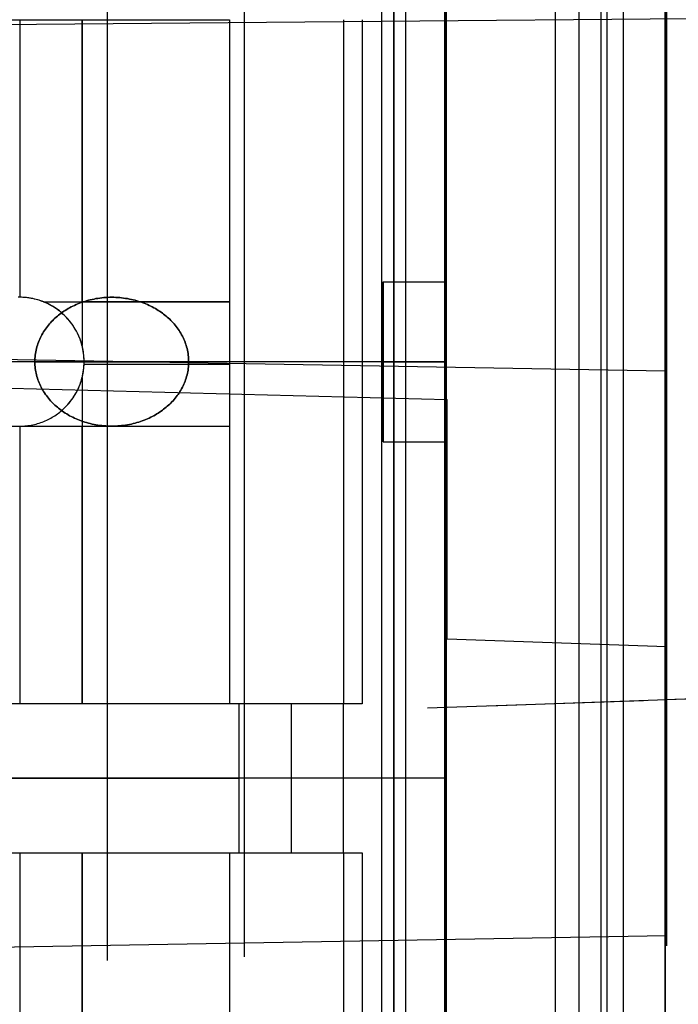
# Model space of a CAD drawing. Header units: millimetres. Extents: x -15 to 7, y 1 to 148.
# Tile 213 of 256: x 1.9 to 4.9, y 61.71 to 66.2. Entities that reach past the tile are written whole.
import ezdxf

# ---------------------------------------------------------------- set-up
doc = ezdxf.new("R2010")
doc.units = ezdxf.units.MM
doc.header["$MEASUREMENT"] = 0
doc.layers.add('Default', color=7, linetype='Continuous', true_color=0x000000)
doc.layers.add('Layer 01', color=7, linetype='Continuous', true_color=0x000000)

msp = doc.modelspace()

# ---------------------------------------------------------------- linework, layer by layer
at = {"layer": 'Default', "color": 254, "true_color": 0xcad1ee}
for points in [[(4.845, 135.6283), (4.845, 26.5854)], [(4.845, 63.0987), (4.845, 75.7149)], [(3.845, 69.7033), (3.845, 6.956)], [(4.345, 6.9691), (4.345, 69.6979)], [(4.845, 69.6925), (4.845, 6.9822)], [(4.845, 16.8362), (4.845, 69.6596)], [(4.845, 69.6596), (4.845, 16.8362)], [(3.845, 69.3906), (3.845, 7.2574)], [(3.845, 8.1702), (3.845, 69.0779)], [(6, 66.2138), (-1, 66.1528)], [(-1.5, 64.7091), (4.845, 64.5984)], [(4.845, 63.0987), (5.8296, 63.1331)], [(4.845, 58.2149), (4.845, 63.0987)]]:
    msp.add_lwpolyline(points, dxfattribs=at)
at = {"layer": 'Default', "color": 7, "true_color": 0xffffff}
for points in [[(2.9253, 61.9254), (2.9253, 108.7816)], [(4.8503, 61.9758), (4.8503, 108.7321)], [(2.3003, 61.9091), (2.3003, 97.6641)], [(4.8503, 97.6674), (4.8503, 61.9758)], [(-0.2497, 64.5746), (3.8503, 64.4672)], [(3.8503, 63.3768), (3.8503, 64.4672)], [(3.8503, 63.3768), (4.8503, 63.3419)], [(4.8503, 62.0219), (4.8503, 63.3419)], [(4.8503, 62.0219), (1.0003, 61.9547)]]:
    msp.add_lwpolyline(points, dxfattribs=at)
at = {"layer": 'Default', "color": 171, "true_color": 0x8080ff}
for points in [[(4.5517, 75.396), (4.5517, 27.5358)], [(4.453, 1.062), (4.453, 70.4573)], [(3.6053, 70.2941), (3.6053, 39.6519)], [(3.5503, 70.2391), (3.5503, 41.08)], [(3.6603, 69.8869), (3.6603, 38.2238)], [(4.6553, 27.6838), (4.6553, 69.6334)], [(4.5788, 69.5618), (4.5788, 27.5764)]]:
    msp.add_lwpolyline(points, dxfattribs=at)
at = {"layer": 'Default', "color": 254, "true_color": 0xcad1ee, "extrusion": (1, 1.96975e-16, -1.88418e-16)}
msp.add_lwpolyline([(67.3484, -93.0093), (67.3225, -93.009), (67.2965, -93.0081), (67.2702, -93.0066), (67.2437, -93.0046), (67.2171, -93.0019), (67.1903, -92.9985), (67.1634, -92.9945), (67.1364, -92.9898), (67.1093, -92.9845), (67.0822, -92.9785), (67.055, -92.9717), (67.0278, -92.9643), (67.0006, -92.9562), (66.9735, -92.9473), (66.9465, -92.9378), (66.9195, -92.9275), (66.8927, -92.9165), (66.866, -92.9047), (66.8395, -92.8923), (66.8133, -92.8791), (66.7872, -92.8652), (66.7615, -92.8506), (66.736, -92.8353), (66.7108, -92.8194), (66.686, -92.8027), (66.6616, -92.7854), (66.6376, -92.7674), (66.614, -92.7487), (66.5909, -92.7294), (66.5683, -92.7096), (66.5461, -92.6891), (66.5245, -92.668), (66.5035, -92.6464), (66.483, -92.6243), (66.4631, -92.6017), (66.4439, -92.5785), (66.4252, -92.555), (66.4072, -92.531), (66.3899, -92.5065), (66.3732, -92.4817), (66.3572, -92.4566), (66.3419, -92.4311), (66.3273, -92.4053), (66.3135, -92.3793), (66.3003, -92.353), (66.2878, -92.3265), (66.2761, -92.2999), (66.2651, -92.273), (66.2548, -92.2461), (66.2453, -92.2191), (66.2364, -92.1919), (66.2283, -92.1648), (66.2208, -92.1376), (66.2141, -92.1104), (66.2081, -92.0833), (66.2027, -92.0562), (66.1981, -92.0292), (66.1941, -92.0023), (66.1907, -91.9755), (66.188, -91.9489), (66.1859, -91.9224), (66.1845, -91.8961), (66.1836, -91.87), (66.1833, -91.8442), (66.1836, -91.8183), (66.1845, -91.7922), (66.1859, -91.766), (66.188, -91.7395), (66.1907, -91.7129), (66.1941, -91.6861), (66.1981, -91.6592), (66.2027, -91.6322), (66.2081, -91.6051), (66.2141, -91.578), (66.2208, -91.5508), (66.2283, -91.5236), (66.2364, -91.4964), (66.2453, -91.4693), (66.2548, -91.4423), (66.2651, -91.4153), (66.2761, -91.3885), (66.2878, -91.3618), (66.3003, -91.3353), (66.3135, -91.3091), (66.3273, -91.283), (66.3419, -91.2573), (66.3572, -91.2318), (66.3732, -91.2066), (66.3899, -91.1818), (66.4072, -91.1574), (66.4252, -91.1334), (66.4439, -91.1098), (66.4631, -91.0867), (66.483, -91.0641), (66.5035, -91.0419), (66.5245, -91.0203), (66.5461, -90.9993), (66.5683, -90.9788), (66.5909, -90.9589), (66.614, -90.9397), (66.6376, -90.921), (66.6616, -90.903), (66.686, -90.8857), (66.7108, -90.869), (66.736, -90.853), (66.7615, -90.8377), (66.7872, -90.8231), (66.8133, -90.8093), (66.8395, -90.7961), (66.866, -90.7836), (66.8927, -90.7719), (66.9195, -90.7609), (66.9465, -90.7506), (66.9735, -90.741), (67.0006, -90.7322), (67.0278, -90.7241), (67.055, -90.7166), (67.0822, -90.7099), (67.1093, -90.7039), (67.1364, -90.6985), (67.1634, -90.6939), (67.1903, -90.6899), (67.2171, -90.6865), (67.2437, -90.6838), (67.2702, -90.6817), (67.2965, -90.6803), (67.3225, -90.6794), (67.3484, -90.6791)], dxfattribs=at)
at = {"layer": 'Default', "color": 7, "true_color": 0xffffff, "extrusion": (1, 0, 0)}
for points in [[(67.3419, -97.2043), (67.223, -97.203), (67.1032, -97.199), (66.9824, -97.1922), (66.8608, -97.1827), (66.7384, -97.1702), (66.6154, -97.1548), (66.4918, -97.1364), (66.3677, -97.1149), (66.2432, -97.0904), (66.1185, -97.0627), (65.9937, -97.0318), (65.8688, -96.9977), (65.744, -96.9603), (65.6193, -96.9196), (65.4951, -96.8757), (65.3712, -96.8284), (65.248, -96.7779), (65.1254, -96.724), (65.0037, -96.6668), (64.883, -96.6062), (64.7633, -96.5424), (64.6449, -96.4754), (64.5279, -96.4051), (64.4123, -96.3317), (64.2984, -96.2551), (64.1862, -96.1754), (64.0758, -96.0927), (63.9675, -96.007), (63.8612, -95.9185), (63.7572, -95.8271), (63.6555, -95.733), (63.5563, -95.6363), (63.4596, -95.537), (63.3655, -95.4353), (63.2741, -95.3313), (63.1856, -95.2251), (63.0999, -95.1167), (63.0172, -95.0064), (62.9375, -94.8942), (62.8609, -94.7803), (62.7875, -94.6647), (62.7172, -94.5477), (62.6501, -94.4292), (62.5863, -94.3096), (62.5258, -94.1889), (62.4686, -94.0672), (62.4147, -93.9446), (62.3641, -93.8214), (62.3169, -93.6975), (62.2729, -93.5732), (62.2323, -93.4486), (62.1949, -93.3238), (62.1608, -93.1989), (62.1299, -93.074), (62.1022, -92.9493), (62.0776, -92.8249), (62.0562, -92.7008), (62.0378, -92.5772), (62.0224, -92.4541), (62.0099, -92.3318), (62.0003, -92.2102), (61.9936, -92.0894), (61.9896, -91.9696), (61.9883, -91.8507), (61.9896, -91.7319), (61.9936, -91.6121), (62.0003, -91.4913), (62.0099, -91.3697), (62.0224, -91.2473), (62.0378, -91.1243), (62.0562, -91.0007), (62.0776, -90.8766), (62.1022, -90.7521), (62.1299, -90.6274), (62.1608, -90.5025), (62.1949, -90.3776), (62.2323, -90.2528), (62.2729, -90.1282), (62.3169, -90.0039), (62.3641, -89.8801), (62.4147, -89.7568), (62.4686, -89.6343), (62.5258, -89.5126), (62.5863, -89.3918), (62.6501, -89.2722), (62.7172, -89.1538), (62.7875, -89.0367), (62.8609, -88.9212), (62.9375, -88.8072), (63.0172, -88.695), (63.0999, -88.5847), (63.1856, -88.4764), (63.2741, -88.3701), (63.3655, -88.2661), (63.4596, -88.1644), (63.5563, -88.0652), (63.6555, -87.9684), (63.7572, -87.8744), (63.8612, -87.783), (63.9675, -87.6944), (64.0758, -87.6088), (64.1862, -87.5261), (64.2984, -87.4464), (64.4123, -87.3698), (64.5279, -87.2963), (64.6449, -87.226), (64.7633, -87.159), (64.883, -87.0952), (65.0037, -87.0347), (65.1254, -86.9775), (65.248, -86.9236), (65.3712, -86.873), (65.4951, -86.8257), (65.6193, -86.7818), (65.744, -86.7411), (65.8688, -86.7038), (65.9937, -86.6697), (66.1185, -86.6388), (66.2432, -86.6111), (66.3677, -86.5865), (66.4918, -86.565), (66.6154, -86.5466), (66.7384, -86.5312), (66.8608, -86.5188), (66.9824, -86.5092), (67.1032, -86.5024), (67.223, -86.4984), (67.3419, -86.4971)], [(67.3419, -95.8158), (67.2538, -95.8148), (67.1651, -95.8119), (67.0756, -95.8069), (66.9856, -95.7998), (66.8949, -95.7905), (66.8038, -95.7791), (66.7123, -95.7655), (66.6204, -95.7496), (66.5282, -95.7314), (66.4358, -95.7109), (66.3433, -95.688), (66.2508, -95.6627), (66.1584, -95.6351), (66.0661, -95.605), (65.974, -95.5724), (65.8823, -95.5374), (65.791, -95.4999), (65.7003, -95.46), (65.6101, -95.4177), (65.5207, -95.3728), (65.4321, -95.3256), (65.3444, -95.2759), (65.2577, -95.2239), (65.1721, -95.1695), (65.0877, -95.1127), (65.0046, -95.0537), (64.9229, -94.9925), (64.8427, -94.929), (64.764, -94.8634), (64.6869, -94.7958), (64.6116, -94.7261), (64.5381, -94.6545), (64.4665, -94.5809), (64.3968, -94.5056), (64.3291, -94.4286), (64.2636, -94.3499), (64.2001, -94.2697), (64.1388, -94.1879), (64.0798, -94.1048), (64.0231, -94.0205), (63.9687, -93.9349), (63.9166, -93.8482), (63.867, -93.7605), (63.8197, -93.6719), (63.7749, -93.5824), (63.7325, -93.4923), (63.6926, -93.4015), (63.6552, -93.3102), (63.6202, -93.2185), (63.5876, -93.1265), (63.5575, -93.0342), (63.5298, -92.9417), (63.5046, -92.8492), (63.4817, -92.7568), (63.4612, -92.6644), (63.443, -92.5722), (63.4271, -92.4803), (63.4134, -92.3888), (63.402, -92.2976), (63.3928, -92.207), (63.3857, -92.1169), (63.3807, -92.0275), (63.3778, -91.9387), (63.3768, -91.8507), (63.3778, -91.7627), (63.3807, -91.674), (63.3857, -91.5845), (63.3928, -91.4944), (63.402, -91.4038), (63.4134, -91.3127), (63.4271, -91.2211), (63.443, -91.1292), (63.4612, -91.0371), (63.4817, -90.9447), (63.5046, -90.8522), (63.5298, -90.7597), (63.5575, -90.6673), (63.5876, -90.575), (63.6202, -90.4829), (63.6552, -90.3912), (63.6926, -90.2999), (63.7325, -90.2091), (63.7749, -90.119), (63.8197, -90.0296), (63.867, -89.941), (63.9166, -89.8533), (63.9687, -89.7666), (64.0231, -89.681), (64.0798, -89.5966), (64.1388, -89.5135), (64.2001, -89.4318), (64.2636, -89.3515), (64.3291, -89.2729), (64.3968, -89.1958), (64.4665, -89.1205), (64.5381, -89.047), (64.6116, -88.9754), (64.6869, -88.9057), (64.764, -88.838), (64.8427, -88.7724), (64.9229, -88.709), (65.0046, -88.6477), (65.0877, -88.5887), (65.1721, -88.532), (65.2577, -88.4776), (65.3444, -88.4255), (65.4321, -88.3759), (65.5207, -88.3286), (65.6101, -88.2838), (65.7003, -88.2414), (65.791, -88.2015), (65.8823, -88.164), (65.974, -88.129), (66.0661, -88.0965), (66.1584, -88.0664), (66.2508, -88.0387), (66.3433, -88.0134), (66.4358, -87.9905), (66.5282, -87.97), (66.6204, -87.9518), (66.7123, -87.9359), (66.8038, -87.9223), (66.8949, -87.9109), (66.9856, -87.9017), (67.0756, -87.8946), (67.1651, -87.8896), (67.2538, -87.8866), (67.3419, -87.8856)], [(61.9758, -100.7782), (61.9758, -98.5126)], [(61.9091, -98.4458), (61.9091, -100.845)]]:
    msp.add_lwpolyline(points, dxfattribs=at)
at = {"layer": 'Default', "color": 7, "true_color": 0xffffff, "extrusion": (1, 7.98341e-17, 7.63663e-17)}
msp.add_lwpolyline([(67.3419, -88.9761), (67.278, -88.9768), (67.2137, -88.979), (67.1489, -88.9826), (67.0836, -88.9877), (67.0178, -88.9944), (66.9518, -89.0027), (66.8854, -89.0126), (66.8188, -89.0241), (66.752, -89.0373), (66.685, -89.0521), (66.6179, -89.0687), (66.5509, -89.0871), (66.4839, -89.1071), (66.4169, -89.129), (66.3502, -89.1525), (66.2837, -89.1779), (66.2175, -89.2051), (66.1517, -89.234), (66.0864, -89.2647), (66.0216, -89.2972), (65.9573, -89.3315), (65.8937, -89.3675), (65.8309, -89.4052), (65.7688, -89.4447), (65.7076, -89.4858), (65.6474, -89.5286), (65.5882, -89.573), (65.53, -89.619), (65.4729, -89.6665), (65.4171, -89.7156), (65.3625, -89.7661), (65.3092, -89.8181), (65.2573, -89.8713), (65.2067, -89.926), (65.1577, -89.9818), (65.1101, -90.0388), (65.0641, -90.097), (65.0197, -90.1563), (64.9769, -90.2165), (64.9358, -90.2777), (64.8964, -90.3397), (64.8586, -90.4026), (64.8226, -90.4662), (64.7884, -90.5304), (64.7559, -90.5953), (64.7252, -90.6606), (64.6962, -90.7264), (64.6691, -90.7926), (64.6437, -90.8591), (64.6201, -90.9258), (64.5983, -90.9927), (64.5782, -91.0597), (64.5599, -91.1268), (64.5433, -91.1939), (64.5284, -91.2608), (64.5152, -91.3276), (64.5037, -91.3943), (64.4938, -91.4606), (64.4855, -91.5267), (64.4789, -91.5924), (64.4737, -91.6577), (64.4701, -91.7226), (64.4679, -91.7869), (64.4672, -91.8507), (64.4679, -91.9145), (64.4701, -91.9789), (64.4737, -92.0437), (64.4789, -92.109), (64.4855, -92.1747), (64.4938, -92.2408), (64.5037, -92.3072), (64.5152, -92.3738), (64.5284, -92.4406), (64.5433, -92.5076), (64.5599, -92.5746), (64.5782, -92.6417), (64.5983, -92.7087), (64.6201, -92.7756), (64.6437, -92.8424), (64.6691, -92.9089), (64.6962, -92.975), (64.7252, -93.0408), (64.7559, -93.1062), (64.7884, -93.171), (64.8226, -93.2353), (64.8586, -93.2988), (64.8964, -93.3617), (64.9358, -93.4237), (64.9769, -93.4849), (65.0197, -93.5452), (65.0641, -93.6044), (65.1101, -93.6626), (65.1577, -93.7196), (65.2067, -93.7755), (65.2573, -93.8301), (65.3092, -93.8834), (65.3625, -93.9353), (65.4171, -93.9858), (65.4729, -94.0349), (65.53, -94.0825), (65.5882, -94.1285), (65.6474, -94.1729), (65.7076, -94.2156), (65.7688, -94.2568), (65.8309, -94.2962), (65.8937, -94.334), (65.9573, -94.37), (66.0216, -94.4042), (66.0864, -94.4367), (66.1517, -94.4674), (66.2175, -94.4964), (66.2837, -94.5235), (66.3502, -94.5489), (66.4169, -94.5725), (66.4839, -94.5943), (66.5509, -94.6144), (66.6179, -94.6327), (66.685, -94.6493), (66.752, -94.6642), (66.8188, -94.6774), (66.8854, -94.6889), (66.9518, -94.6988), (67.0178, -94.707), (67.0836, -94.7137), (67.1489, -94.7189), (67.2137, -94.7225), (67.278, -94.7246), (67.3419, -94.7254)], dxfattribs=at)
at = {"layer": 'Default', "color": 7, "true_color": 0xffffff, "extrusion": (1, -1.10271e-16, 1.12747e-16)}
msp.add_lwpolyline([(67.3419, -87.8682), (67.2535, -87.8692), (67.1643, -87.8721), (67.0745, -87.8772), (66.984, -87.8843), (66.893, -87.8936), (66.8014, -87.905), (66.7095, -87.9187), (66.6172, -87.9347), (66.5246, -87.9529), (66.4318, -87.9736), (66.3389, -87.9965), (66.246, -88.0219), (66.1532, -88.0497), (66.0605, -88.08), (65.968, -88.1126), (65.8759, -88.1478), (65.7842, -88.1854), (65.6931, -88.2255), (65.6025, -88.2681), (65.5127, -88.3131), (65.4237, -88.3606), (65.3356, -88.4104), (65.2485, -88.4627), (65.1626, -88.5174), (65.0778, -88.5743), (64.9943, -88.6336), (64.9123, -88.6951), (64.8317, -88.7589), (64.7526, -88.8247), (64.6753, -88.8927), (64.5996, -88.9627), (64.5258, -89.0346), (64.4538, -89.1085), (64.3838, -89.1841), (64.3159, -89.2615), (64.25, -89.3405), (64.1863, -89.4211), (64.1247, -89.5032), (64.0655, -89.5867), (64.0085, -89.6714), (63.9538, -89.7574), (63.9016, -89.8445), (63.8517, -89.9326), (63.8042, -90.0216), (63.7592, -90.1114), (63.7167, -90.2019), (63.6766, -90.2931), (63.6389, -90.3848), (63.6038, -90.4769), (63.5711, -90.5693), (63.5408, -90.662), (63.513, -90.7549), (63.4877, -90.8478), (63.4647, -90.9407), (63.4441, -91.0335), (63.4258, -91.126), (63.4098, -91.2184), (63.3962, -91.3103), (63.3847, -91.4018), (63.3754, -91.4929), (63.3683, -91.5833), (63.3633, -91.6732), (63.3603, -91.7623), (63.3593, -91.8507), (63.3603, -91.9391), (63.3633, -92.0283), (63.3683, -92.1181), (63.3754, -92.2086), (63.3847, -92.2996), (63.3962, -92.3911), (63.4098, -92.4831), (63.4258, -92.5754), (63.4441, -92.668), (63.4647, -92.7608), (63.4877, -92.8536), (63.513, -92.9466), (63.5408, -93.0394), (63.5711, -93.1321), (63.6038, -93.2246), (63.6389, -93.3167), (63.6766, -93.4084), (63.7167, -93.4995), (63.7592, -93.5901), (63.8042, -93.6799), (63.8517, -93.7689), (63.9016, -93.857), (63.9538, -93.944), (64.0085, -94.03), (64.0655, -94.1148), (64.1247, -94.1982), (64.1863, -94.2803), (64.25, -94.3609), (64.3159, -94.4399), (64.3838, -94.5173), (64.4538, -94.593), (64.5258, -94.6668), (64.5996, -94.7388), (64.6753, -94.8087), (64.7526, -94.8767), (64.8317, -94.9426), (64.9123, -95.0063), (64.9943, -95.0678), (65.0778, -95.1271), (65.1626, -95.1841), (65.2485, -95.2387), (65.3356, -95.291), (65.4237, -95.3409), (65.5127, -95.3883), (65.6025, -95.4334), (65.6931, -95.4759), (65.7842, -95.516), (65.8759, -95.5536), (65.968, -95.5888), (66.0605, -95.6215), (66.1532, -95.6517), (66.246, -95.6795), (66.3389, -95.7049), (66.4318, -95.7279), (66.5246, -95.7485), (66.6172, -95.7668), (66.7095, -95.7827), (66.8014, -95.7964), (66.893, -95.8079), (66.984, -95.8172), (67.0745, -95.8243), (67.1643, -95.8293), (67.2535, -95.8323), (67.3419, -95.8333)], dxfattribs=at)
at = {"layer": 'Default', "color": 254, "true_color": 0xcad1ee, "extrusion": (1, 0, 0)}
for points in [[(67.3484, -94.5942), (67.2874, -94.5935), (67.2258, -94.5915), (67.1638, -94.588), (67.1013, -94.5831), (67.0384, -94.5767), (66.9752, -94.5687), (66.9117, -94.5593), (66.848, -94.5483), (66.7841, -94.5357), (66.72, -94.5214), (66.6559, -94.5056), (66.5917, -94.488), (66.5276, -94.4688), (66.4636, -94.448), (66.3997, -94.4254), (66.3361, -94.4011), (66.2728, -94.3751), (66.2099, -94.3474), (66.1474, -94.318), (66.0853, -94.287), (66.0239, -94.2542), (65.9631, -94.2198), (65.9029, -94.1837), (65.8436, -94.1459), (65.785, -94.1066), (65.7274, -94.0656), (65.6707, -94.0232), (65.6151, -93.9792), (65.5605, -93.9337), (65.5071, -93.8867), (65.4548, -93.8384), (65.4038, -93.7887), (65.3542, -93.7377), (65.3058, -93.6855), (65.2589, -93.6321), (65.2134, -93.5775), (65.1694, -93.5219), (65.1269, -93.4652), (65.086, -93.4075), (65.0467, -93.349), (65.0089, -93.2897), (64.9728, -93.2295), (64.9384, -93.1687), (64.9056, -93.1072), (64.8745, -93.0452), (64.8451, -92.9827), (64.8175, -92.9198), (64.7915, -92.8564), (64.7672, -92.7928), (64.7446, -92.729), (64.7237, -92.665), (64.7045, -92.6009), (64.687, -92.5367), (64.6711, -92.4726), (64.6569, -92.4085), (64.6443, -92.3446), (64.6333, -92.2808), (64.6238, -92.2173), (64.6159, -92.1541), (64.6095, -92.0913), (64.6046, -92.0288), (64.6011, -91.9668), (64.5991, -91.9052), (64.5984, -91.8442), (64.5991, -91.7831), (64.6011, -91.7216), (64.6046, -91.6596), (64.6095, -91.5971), (64.6159, -91.5342), (64.6238, -91.471), (64.6333, -91.4075), (64.6443, -91.3438), (64.6569, -91.2799), (64.6711, -91.2158), (64.687, -91.1517), (64.7045, -91.0875), (64.7237, -91.0234), (64.7446, -90.9594), (64.7672, -90.8955), (64.7915, -90.8319), (64.8175, -90.7686), (64.8451, -90.7057), (64.8745, -90.6431), (64.9056, -90.5811), (64.9384, -90.5197), (64.9728, -90.4588), (65.0089, -90.3987), (65.0467, -90.3394), (65.086, -90.2808), (65.1269, -90.2232), (65.1694, -90.1665), (65.2134, -90.1109), (65.2589, -90.0563), (65.3058, -90.0029), (65.3542, -89.9506), (65.4038, -89.8996), (65.4548, -89.85), (65.5071, -89.8016), (65.5605, -89.7547), (65.6151, -89.7092), (65.6707, -89.6652), (65.7274, -89.6227), (65.785, -89.5818), (65.8436, -89.5424), (65.9029, -89.5047), (65.9631, -89.4686), (66.0239, -89.4342), (66.0853, -89.4014), (66.1474, -89.3703), (66.2099, -89.3409), (66.2728, -89.3132), (66.3361, -89.2873), (66.3997, -89.263), (66.4636, -89.2404), (66.5276, -89.2195), (66.5917, -89.2003), (66.6559, -89.1828), (66.72, -89.1669), (66.7841, -89.1527), (66.848, -89.1401), (66.9117, -89.1291), (66.9752, -89.1196), (67.0384, -89.1117), (67.1013, -89.1053), (67.1638, -89.1004), (67.2258, -89.0969), (67.2874, -89.0949), (67.3484, -89.0942)], [(63.0987, -22.8901), (63.0987, -30.8901)]]:
    msp.add_lwpolyline(points, dxfattribs=at)
at = {"layer": 'Default', "color": 7, "true_color": 0xffffff, "extrusion": (1, 1.14747e-16, 1.09762e-16)}
msp.add_lwpolyline([(67.3419, -87.8507), (67.2531, -87.8517), (67.1635, -87.8547), (67.0733, -87.8597), (66.9824, -87.8669), (66.891, -87.8762), (66.7991, -87.8877), (66.7067, -87.9015), (66.614, -87.9175), (66.521, -87.9359), (66.4278, -87.9566), (66.3345, -87.9796), (66.2412, -88.0051), (66.148, -88.0331), (66.0549, -88.0634), (65.962, -88.0963), (65.8695, -88.1316), (65.7774, -88.1694), (65.6858, -88.2096), (65.5949, -88.2524), (65.5047, -88.2976), (65.4153, -88.3453), (65.3268, -88.3953), (65.2394, -88.4479), (65.153, -88.5027), (65.0679, -88.56), (64.984, -88.6195), (64.9016, -88.6813), (64.8207, -88.7453), (64.7413, -88.8115), (64.6636, -88.8797), (64.5876, -88.95), (64.5134, -89.0223), (64.4412, -89.0965), (64.3709, -89.1724), (64.3026, -89.2502), (64.2364, -89.3295), (64.1724, -89.4105), (64.1106, -89.4929), (64.0511, -89.5767), (63.9939, -89.6619), (63.939, -89.7482), (63.8865, -89.8357), (63.8364, -89.9242), (63.7887, -90.0135), (63.7435, -90.1038), (63.7008, -90.1947), (63.6605, -90.2863), (63.6227, -90.3783), (63.5874, -90.4709), (63.5546, -90.5637), (63.5242, -90.6568), (63.4963, -90.7501), (63.4708, -90.8434), (63.4477, -90.9367), (63.427, -91.0299), (63.4086, -91.1229), (63.3926, -91.2156), (63.3789, -91.3079), (63.3673, -91.3999), (63.358, -91.4913), (63.3509, -91.5822), (63.3458, -91.6724), (63.3428, -91.7619), (63.3419, -91.8507), (63.3428, -91.9395), (63.3458, -92.029), (63.3509, -92.1193), (63.358, -92.2101), (63.3673, -92.3016), (63.3789, -92.3935), (63.3926, -92.4859), (63.4086, -92.5786), (63.427, -92.6716), (63.4477, -92.7647), (63.4708, -92.858), (63.4963, -92.9514), (63.5242, -93.0446), (63.5546, -93.1377), (63.5874, -93.2306), (63.6227, -93.3231), (63.6605, -93.4152), (63.7008, -93.5068), (63.7435, -93.5977), (63.7887, -93.6879), (63.8364, -93.7773), (63.8865, -93.8658), (63.939, -93.9532), (63.9939, -94.0396), (64.0511, -94.1247), (64.1106, -94.2085), (64.1724, -94.291), (64.2364, -94.3719), (64.3026, -94.4513), (64.3709, -94.529), (64.4412, -94.605), (64.5134, -94.6792), (64.5876, -94.7514), (64.6636, -94.8217), (64.7413, -94.89), (64.8207, -94.9561), (64.9016, -95.0201), (64.984, -95.0819), (65.0679, -95.1415), (65.153, -95.1987), (65.2394, -95.2536), (65.3268, -95.3061), (65.4153, -95.3562), (65.5047, -95.4039), (65.5949, -95.4491), (65.6858, -95.4918), (65.7774, -95.5321), (65.8695, -95.5699), (65.962, -95.6052), (66.0549, -95.638), (66.148, -95.6684), (66.2412, -95.6963), (66.3345, -95.7218), (66.4278, -95.7449), (66.521, -95.7656), (66.614, -95.7839), (66.7067, -95.8), (66.7991, -95.8137), (66.891, -95.8252), (66.9824, -95.8345), (67.0733, -95.8417), (67.1635, -95.8467), (67.2531, -95.8497), (67.3419, -95.8507)], dxfattribs=at)
at = {"layer": 'Default', "color": 7, "true_color": 0xffffff, "extrusion": (1, 8.62758e-17, -8.25281e-17)}
msp.add_lwpolyline([(67.3419, -97.1707), (67.2238, -97.1694), (67.1047, -97.1654), (66.9847, -97.1587), (66.8638, -97.1492), (66.7422, -97.1368), (66.62, -97.1215), (66.4971, -97.1032), (66.3738, -97.0819), (66.2501, -97.0575), (66.1262, -97.03), (66.0021, -96.9993), (65.878, -96.9654), (65.754, -96.9282), (65.6302, -96.8878), (65.5066, -96.8442), (65.3836, -96.7972), (65.2611, -96.7469), (65.1393, -96.6934), (65.0184, -96.6365), (64.8984, -96.5764), (64.7795, -96.513), (64.6618, -96.4464), (64.5455, -96.3765), (64.4307, -96.3035), (64.3175, -96.2274), (64.206, -96.1482), (64.0963, -96.0661), (63.9887, -95.9809), (63.8831, -95.8929), (63.7797, -95.8021), (63.6787, -95.7086), (63.58, -95.6125), (63.4839, -95.5139), (63.3904, -95.4128), (63.2997, -95.3095), (63.2117, -95.2039), (63.1265, -95.0962), (63.0443, -94.9866), (62.9652, -94.8751), (62.889, -94.7619), (62.816, -94.647), (62.7462, -94.5307), (62.6796, -94.4131), (62.6162, -94.2942), (62.5561, -94.1742), (62.4992, -94.0532), (62.4456, -93.9315), (62.3954, -93.809), (62.3484, -93.6859), (62.3047, -93.5624), (62.2643, -93.4386), (62.2272, -93.3146), (62.1933, -93.1905), (62.1626, -93.0664), (62.1351, -92.9424), (62.1107, -92.8188), (62.0893, -92.6955), (62.0711, -92.5726), (62.0558, -92.4504), (62.0434, -92.3287), (62.0339, -92.2079), (62.0271, -92.0879), (62.0232, -91.9688), (62.0219, -91.8507), (62.0232, -91.7326), (62.0271, -91.6136), (62.0339, -91.4935), (62.0434, -91.3727), (62.0558, -91.2511), (62.0711, -91.1288), (62.0893, -91.006), (62.1107, -90.8827), (62.1351, -90.759), (62.1626, -90.6351), (62.1933, -90.511), (62.2272, -90.3869), (62.2643, -90.2628), (62.3047, -90.139), (62.3484, -90.0155), (62.3954, -89.8925), (62.4456, -89.77), (62.4992, -89.6482), (62.5561, -89.5273), (62.6162, -89.4073), (62.6796, -89.2884), (62.7462, -89.1707), (62.816, -89.0544), (62.889, -88.9396), (62.9652, -88.8263), (63.0443, -88.7148), (63.1265, -88.6052), (63.2117, -88.4975), (63.2997, -88.392), (63.3904, -88.2886), (63.4839, -88.1875), (63.58, -88.0889), (63.6787, -87.9928), (63.7797, -87.8993), (63.8831, -87.8085), (63.9887, -87.7205), (64.0963, -87.6354), (64.206, -87.5532), (64.3175, -87.474), (64.4307, -87.3979), (64.5455, -87.3249), (64.6618, -87.2551), (64.7795, -87.1884), (64.8984, -87.1251), (65.0184, -87.0649), (65.1393, -87.0081), (65.2611, -86.9545), (65.3836, -86.9042), (65.5066, -86.8573), (65.6302, -86.8136), (65.754, -86.7732), (65.878, -86.7361), (66.0021, -86.7022), (66.1262, -86.6715), (66.2501, -86.6439), (66.3738, -86.6195), (66.4971, -86.5982), (66.62, -86.5799), (66.7422, -86.5646), (66.8638, -86.5522), (66.9847, -86.5427), (67.1047, -86.536), (67.2238, -86.532), (67.3419, -86.5307)], dxfattribs=at)
at = {"layer": 'Default', "color": 254, "true_color": 0xcad1ee, "extrusion": (-0.034857, -0.001217, 0.999392)}
for points in [[(-62.8912, 5.9625), (-62.8912, 6.9483)], [(-62.8912, 6.2415), (-62.8912, 7.2273)]]:
    msp.add_lwpolyline(points, dxfattribs=at)
at = {"layer": 'Default', "color": 7, "true_color": 0xffffff, "extrusion": (-0.026159, 0.999658, -0.000684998)}
msp.add_lwpolyline([(-1.3682, -100.8694), (-6.4699, -100.7359)], dxfattribs=at)
at = {"layer": 'Default', "color": 7, "true_color": 0xffffff, "extrusion": (-0.026159, 0.999658, 0.000684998)}
msp.add_lwpolyline([(-6.4699, -98.5549), (-2.6186, -98.4541)], dxfattribs=at)
at = {"layer": 'Layer 01'}
for points in [[(3.608, 62.7401), (3.608, 66.5401)], [(3.8392, 62.7401), (3.8392, 66.5401)], [(3.8392, 62.7401), (3.8392, 66.5401)], [(3.8392, 62.7401), (3.8392, 66.5401)], [(-0.2635, 66.2002), (2.8568, 66.2002)], [(-0.2635, 66.2002), (2.8568, 66.2002)], [(1.6168, 66.2002), (2.1844, 66.2002)], [(1.9006, 66.2002), (1.9006, 64.934)], [(2.1844, 64.9134), (2.1844, 66.2002)], [(2.1844, 66.2002), (2.8568, 66.2002)], [(2.1844, 66.2002), (2.1844, 64.9134)], [(2.8568, 66.2002), (2.8568, 64.9134)], [(2.8568, 66.2002), (2.8568, 63.0799)], [(2.8568, 66.2002), (2.8568, 63.0799)], [(3.3767, 66.2002), (3.3767, 63.0799)], [(3.4626, 66.2002), (3.4626, 63.0799)], [(3.5576, 64.2751), (3.5576, 65.0051)], [(3.5576, 65.0051), (3.8392, 65.0051)], [(3.5576, 65.0051), (3.8392, 65.0051)], [(3.5576, 65.0051), (3.5576, 64.2751)], [(3.5576, 65.0051), (3.8392, 65.0051)], [(3.5576, 64.2751), (3.5576, 65.0051)], [(3.8392, 65.0051), (3.8392, 64.2751)], [(3.8392, 64.2751), (3.8392, 65.0051)], [(1.8922, 64.3463), (1.8998, 64.3462), (1.9074, 64.3463), (1.915, 64.3466), (1.9226, 64.3471), (1.9302, 64.3478), (1.9377, 64.3486), (1.9452, 64.3497), (1.9526, 64.351), (1.96, 64.3524), (1.9674, 64.3541), (1.9746, 64.3559), (1.9818, 64.3579), (1.989, 64.36), (1.996, 64.3624), (2.003, 64.3649), (2.0098, 64.3675), (2.0165, 64.3704), (2.0232, 64.3733), (2.0297, 64.3765), (2.0361, 64.3797), (2.0424, 64.3831), (2.0486, 64.3866), (2.0547, 64.3903), (2.0606, 64.394), (2.0664, 64.3979), (2.072, 64.4019), (2.0775, 64.406), (2.0829, 64.4102), (2.0881, 64.4144), (2.0932, 64.4188), (2.0982, 64.4232), (2.103, 64.4277), (2.1076, 64.4323), (2.1122, 64.4369), (2.1167, 64.4417), (2.1211, 64.4467), (2.1255, 64.4518), (2.1297, 64.457), (2.1339, 64.4624), (2.138, 64.4679), (2.142, 64.4736), (2.1459, 64.4793), (2.1496, 64.4853), (2.1533, 64.4913), (2.1568, 64.4975), (2.1602, 64.5038), (2.1635, 64.5102), (2.1666, 64.5167), (2.1695, 64.5234), (2.1724, 64.5301), (2.175, 64.537), (2.1775, 64.5439), (2.1799, 64.5509), (2.182, 64.5581), (2.184, 64.5653), (2.1859, 64.5725), (2.1875, 64.5799), (2.1889, 64.5873), (2.1902, 64.5947), (2.1913, 64.6022), (2.1922, 64.6097), (2.1928, 64.6173), (2.1933, 64.6249), (2.1936, 64.6325), (2.1937, 64.6401), (2.1936, 64.6477), (2.1933, 64.6553), (2.1928, 64.6629), (2.1922, 64.6704), (2.1913, 64.678), (2.1902, 64.6855), (2.1889, 64.6929), (2.1875, 64.7003), (2.1859, 64.7077), (2.184, 64.7149), (2.182, 64.7221), (2.1799, 64.7292), (2.1775, 64.7363), (2.175, 64.7432), (2.1724, 64.7501), (2.1695, 64.7568), (2.1666, 64.7635), (2.1635, 64.77), (2.1602, 64.7764), (2.1568, 64.7827), (2.1533, 64.7889), (2.1496, 64.7949), (2.1459, 64.8008), (2.142, 64.8066), (2.138, 64.8123), (2.1339, 64.8178), (2.1297, 64.8232), (2.1255, 64.8284), (2.1211, 64.8335), (2.1167, 64.8384), (2.1122, 64.8433), (2.1076, 64.8479), (2.103, 64.8525), (2.0982, 64.857), (2.0932, 64.8614), (2.0881, 64.8658), (2.0829, 64.87), (2.0775, 64.8742), (2.072, 64.8783), (2.0664, 64.8823), (2.0606, 64.8861), (2.0547, 64.8899), (2.0486, 64.8936), (2.0424, 64.8971), (2.0361, 64.9005), (2.0297, 64.9037), (2.0232, 64.9069), (2.0165, 64.9098), (2.0098, 64.9126), (2.003, 64.9153), (1.996, 64.9178), (1.989, 64.9202), (1.9818, 64.9223), (1.9746, 64.9243), (1.9674, 64.9261), (1.96, 64.9278), (1.9526, 64.9292), (1.9452, 64.9305), (1.9377, 64.9316), (1.9302, 64.9324), (1.9226, 64.9331), (1.915, 64.9336), (1.9074, 64.9339), (1.8998, 64.934), (1.8922, 64.9339)], [(2.008, 64.9134), (2.0017, 64.9158), (1.9953, 64.9181), (1.9888, 64.9202), (1.9822, 64.9222), (1.9756, 64.9241), (1.9689, 64.9258), (1.9622, 64.9273), (1.9554, 64.9287), (1.9485, 64.9299), (1.9417, 64.931), (1.9347, 64.9319), (1.9278, 64.9327), (1.9208, 64.9333), (1.9138, 64.9337), (1.9068, 64.9339), (1.8998, 64.934), (1.8928, 64.9339)], [(2.1844, 64.7135), (2.1831, 64.7185), (2.1816, 64.7235), (2.1801, 64.7284), (2.1785, 64.7333), (2.1751, 64.743), (2.1714, 64.7525), (2.1674, 64.7618), (2.163, 64.7708), (2.1585, 64.7797), (2.1536, 64.7883), (2.1486, 64.7967), (2.1433, 64.8048), (2.1377, 64.8126), (2.132, 64.8202), (2.1262, 64.8276), (2.1201, 64.8346), (2.114, 64.8414), (2.1076, 64.8479), (2.1026, 64.8528), (2.0974, 64.8577), (2.092, 64.8624), (2.0865, 64.8671), (2.0808, 64.8717), (2.0749, 64.8761), (2.0689, 64.8805), (2.0627, 64.8847), (2.0564, 64.8888), (2.0499, 64.8928), (2.0433, 64.8966), (2.0365, 64.9003), (2.0296, 64.9038), (2.0225, 64.9072), (2.0153, 64.9104), (2.008, 64.9134)], [(2.008, 64.9134), (2.1844, 64.9134)], [(2.1844, 64.9134), (2.1844, 64.7135)], [(2.1844, 64.9134), (2.8568, 64.9134)], [(2.8568, 64.9134), (2.1844, 64.9134)], [(2.8568, 64.9134), (2.8568, 64.3458)], [(2.1844, 64.5667), (2.1866, 64.5756), (2.1884, 64.5846), (2.19, 64.5938), (2.1914, 64.6029), (2.1924, 64.6122), (2.1931, 64.6215), (2.1936, 64.6308), (2.1937, 64.6401), (2.1936, 64.6494), (2.1931, 64.6587), (2.1924, 64.668), (2.1914, 64.6772), (2.19, 64.6864), (2.1884, 64.6955), (2.1866, 64.7046), (2.1844, 64.7135)], [(1.9688, 64.6401), (-0.0118, 64.6401)], [(3.8392, 64.6401), (0.3516, 64.6401)], [(1.9688, 64.6401), (2.6708, 64.6401)], [(2.1935, 64.6296), (2.8568, 64.6296)], [(2.8568, 64.6401), (2.1937, 64.6401)], [(3.3767, 64.6401), (2.6708, 64.6401)], [(3.5576, 64.6401), (3.8392, 64.6401)], [(3.5576, 64.6401), (3.8392, 64.6401)], [(2.1076, 64.4323), (2.114, 64.4388), (2.1201, 64.4456), (2.1262, 64.4526), (2.132, 64.4599), (2.1377, 64.4675), (2.1433, 64.4754), (2.1486, 64.4835), (2.1536, 64.4919), (2.1585, 64.5005), (2.163, 64.5094), (2.1674, 64.5184), (2.1714, 64.5277), (2.1751, 64.5372), (2.1785, 64.5469), (2.1801, 64.5518), (2.1816, 64.5567), (2.1831, 64.5617), (2.1844, 64.5667)], [(2.1844, 64.5667), (2.1844, 64.3458)], [(1.8998, 64.346), (1.9074, 64.3461), (1.915, 64.3464), (1.9226, 64.3469), (1.9302, 64.3476), (1.9377, 64.3485), (1.9452, 64.3496), (1.9526, 64.3509), (1.96, 64.3523), (1.9674, 64.354), (1.9746, 64.3558), (1.9818, 64.3578), (1.989, 64.36), (1.996, 64.3623), (2.003, 64.3648), (2.0098, 64.3675), (2.0165, 64.3703), (2.0232, 64.3733), (2.0297, 64.3764), (2.0361, 64.3797), (2.0424, 64.3831), (2.0486, 64.3866), (2.0547, 64.3903), (2.0606, 64.394), (2.0664, 64.3979), (2.072, 64.4019), (2.0775, 64.406), (2.0829, 64.4102), (2.0881, 64.4144), (2.0932, 64.4188), (2.0982, 64.4232), (2.103, 64.4277), (2.1076, 64.4323)], [(1.6168, 64.3458), (1.8998, 64.346)], [(1.8998, 64.346), (2.1844, 64.3458)], [(1.9006, 64.3458), (1.9006, 63.0799)], [(1.9006, 64.3458), (1.9006, 64.3458)], [(2.1844, 64.3458), (2.1844, 63.0799)], [(2.1844, 64.3458), (2.8568, 64.3458)], [(2.1844, 63.0799), (2.1844, 64.3458)], [(2.1844, 64.3458), (2.8568, 64.3458)], [(2.8568, 64.3458), (2.8568, 63.0799)], [(3.5576, 64.2751), (3.8392, 64.2751)], [(3.5576, 64.2751), (3.8392, 64.2751)], [(3.5576, 64.2751), (3.8392, 64.2751)], [(2.9016, 63.0799), (-0.2635, 63.0799)], [(3.3767, 63.0799), (-0.2635, 63.0799)], [(2.8568, 63.0799), (-0.2635, 63.0799)], [(2.8568, 63.0799), (-0.2635, 63.0799)], [(2.1844, 63.0799), (1.6168, 63.0799)], [(2.8568, 63.0799), (2.1844, 63.0799)], [(2.9016, 62.7401), (2.9016, 63.0799)], [(3.1392, 62.7401), (3.1392, 63.0799)], [(3.3767, 62.7401), (3.3767, 63.0799)], [(3.3767, 62.7401), (3.3767, 63.0799)], [(3.4626, 63.0799), (3.3767, 63.0799)], [(3.3767, 62.7401), (3.3767, 63.0799)], [(3.8392, 62.7401), (-4.1566, 62.7401)], [(3.8392, 62.7401), (-4.1566, 62.7401)], [(3.8392, 62.7401), (-3.9765, 62.7401)], [(3.8392, 62.7401), (-3.9765, 62.7401)], [(-3.1984, 62.7401), (2.9016, 62.7401)], [(-3.1984, 62.7401), (2.9016, 62.7401)], [(2.9016, 62.4002), (2.9016, 62.7401)], [(3.1392, 62.4002), (3.1392, 62.7401)], [(3.3767, 62.4002), (3.3767, 62.7401)], [(3.3767, 62.4002), (3.3767, 62.7401)], [(3.3767, 62.4002), (3.3767, 62.7401)], [(3.608, 58.9401), (3.608, 62.7401)], [(3.8392, 58.9401), (3.8392, 62.7401)], [(3.8392, 58.9401), (3.8392, 62.7401)], [(3.8392, 58.9401), (3.8392, 62.7401)], [(-0.2635, 62.4002), (3.3767, 62.4002)], [(-0.2635, 62.4002), (2.9016, 62.4002)], [(-0.2635, 62.4002), (2.8568, 62.4002)], [(-0.2635, 62.4002), (2.8568, 62.4002)], [(1.6168, 62.4002), (2.1844, 62.4002)], [(1.9006, 62.4002), (1.9006, 61.134)], [(2.1844, 61.1134), (2.1844, 62.4002)], [(2.1844, 62.4002), (2.8568, 62.4002)], [(2.1844, 62.4002), (2.1844, 61.1134)], [(2.8568, 62.4002), (2.8568, 61.1134)], [(2.8568, 62.4002), (2.8568, 59.2799)], [(2.8568, 62.4002), (2.8568, 59.2799)], [(3.3767, 62.4002), (3.3767, 59.2799)], [(3.3767, 62.4002), (3.4626, 62.4002)], [(3.4626, 62.4002), (3.4626, 59.2799)]]:
    msp.add_lwpolyline(points, dxfattribs=at)
at = {"layer": 'Layer 01', "extrusion": (1, 0, 0)}
for points in [[(66.2002, -8.1363), (66.2002, -7.8343)], [(66.2002, -7.8343), (66.2002, -12.457)], [(65.0051, -21.1939), (65.0051, -20.4639)], [(65.0051, -20.4639), (65.0051, -21.1939)], [(64.9134, -7.8343), (64.9134, -8.1363)], [(64.9134, -7.8343), (64.9134, -8.1363)], [(64.8479, -8.9756), (64.8479, -9.3428)], [(64.8479, -8.1363), (64.8479, -12.457)], [(64.8479, -8.9756), (64.8479, -9.3428)], [(64.6401, -8.1363), (64.6401, -12.457)], [(64.6401, -21.1939), (64.6401, -20.4639)], [(64.6401, -9.3448), (64.6401, -20.4639)], [(64.6401, -21.1939), (64.6401, -21.838)], [(64.4323, -8.9756), (64.4323, -9.3428)], [(64.4323, -8.1363), (64.4323, -12.457)], [(64.4323, -8.9756), (64.4323, -9.3428)], [(64.3458, -8.1363), (64.3458, -7.8343)], [(64.3458, -8.1363), (64.3458, -7.8343)], [(64.2751, -20.4639), (64.2751, -21.1939)], [(64.2751, -21.1939), (64.2751, -20.4639)], [(63.0799, -7.8343), (63.0799, -8.1363)], [(63.0799, -7.8343), (63.0799, -12.457)], [(63.0799, -9.3428), (63.0799, -9.1301)], [(62.7401, -9.1301), (62.7401, -9.3428)], [(62.7401, -9.1301), (62.7401, -9.3428)], [(62.7401, -9.3448), (62.7401, -21.838)], [(62.7401, -9.3448), (62.7401, -21.838)], [(62.4002, -8.1363), (62.4002, -7.8343)], [(62.4002, -7.8343), (62.4002, -12.457)], [(62.4002, -9.1301), (62.4002, -9.3428)]]:
    msp.add_lwpolyline(points, dxfattribs=at)
at = {"layer": 'Layer 01'}
for points in [[(2.568, 64.4323), (2.5734, 64.4369), (2.5788, 64.4417), (2.5841, 64.4467), (2.5893, 64.4518), (2.5944, 64.457), (2.5994, 64.4624), (2.6042, 64.4679), (2.609, 64.4736), (2.6136, 64.4793), (2.6181, 64.4853), (2.6225, 64.4913), (2.6267, 64.4975), (2.6307, 64.5038), (2.6346, 64.5102), (2.6384, 64.5167), (2.6419, 64.5234), (2.6453, 64.5301), (2.6485, 64.537), (2.6515, 64.5439), (2.6542, 64.5509), (2.6568, 64.5581), (2.6592, 64.5653), (2.6614, 64.5725), (2.6633, 64.5799), (2.6651, 64.5873), (2.6666, 64.5947), (2.6679, 64.6022), (2.6689, 64.6097), (2.6697, 64.6173), (2.6703, 64.6249), (2.6707, 64.6325), (2.6708, 64.6401), (2.6707, 64.6477), (2.6703, 64.6553), (2.6697, 64.6629), (2.6689, 64.6704), (2.6679, 64.678), (2.6666, 64.6855), (2.6651, 64.6929), (2.6633, 64.7003), (2.6614, 64.7077), (2.6592, 64.7149), (2.6568, 64.7221), (2.6542, 64.7292), (2.6515, 64.7363), (2.6485, 64.7432), (2.6453, 64.7501), (2.6419, 64.7568), (2.6384, 64.7635), (2.6346, 64.77), (2.6307, 64.7764), (2.6267, 64.7827), (2.6225, 64.7889), (2.6181, 64.7949), (2.6136, 64.8008), (2.609, 64.8066), (2.6042, 64.8123), (2.5994, 64.8178), (2.5944, 64.8232), (2.5893, 64.8284), (2.5841, 64.8335), (2.5788, 64.8384), (2.5734, 64.8433), (2.568, 64.8479), (2.5624, 64.8525), (2.5567, 64.857), (2.5508, 64.8614), (2.5447, 64.8658), (2.5384, 64.87), (2.532, 64.8742), (2.5254, 64.8783), (2.5187, 64.8823), (2.5118, 64.8861), (2.5047, 64.8899), (2.4975, 64.8936), (2.4901, 64.8971), (2.4826, 64.9005), (2.4749, 64.9037), (2.4671, 64.9069), (2.4592, 64.9098), (2.4511, 64.9126), (2.443, 64.9153), (2.4347, 64.9178), (2.4263, 64.9202), (2.4178, 64.9223), (2.4092, 64.9243), (2.4005, 64.9261), (2.3917, 64.9278), (2.3829, 64.9292), (2.374, 64.9305), (2.365, 64.9316), (2.3561, 64.9324), (2.347, 64.9331), (2.338, 64.9336), (2.3289, 64.9339), (2.3198, 64.934), (2.3107, 64.9339), (2.3016, 64.9336), (2.2926, 64.9331), (2.2836, 64.9324), (2.2746, 64.9316), (2.2656, 64.9305), (2.2567, 64.9292), (2.2479, 64.9278), (2.2391, 64.9261), (2.2304, 64.9243), (2.2218, 64.9223), (2.2133, 64.9202), (2.2049, 64.9178), (2.1966, 64.9153), (2.1885, 64.9126), (2.1804, 64.9098), (2.1725, 64.9069), (2.1647, 64.9037), (2.157, 64.9005), (2.1495, 64.8971), (2.1421, 64.8936), (2.1349, 64.8899), (2.1278, 64.8861), (2.1209, 64.8823), (2.1142, 64.8783), (2.1076, 64.8742), (2.1012, 64.87), (2.0949, 64.8658), (2.0889, 64.8614), (2.0829, 64.857), (2.0772, 64.8525), (2.0716, 64.8479), (2.0662, 64.8433), (2.0608, 64.8384), (2.0555, 64.8335), (2.0503, 64.8284), (2.0452, 64.8232), (2.0403, 64.8178), (2.0354, 64.8123), (2.0306, 64.8066), (2.026, 64.8008), (2.0215, 64.7949), (2.0171, 64.7889), (2.0129, 64.7827), (2.0089, 64.7764), (2.005, 64.77), (2.0013, 64.7635), (1.9977, 64.7568), (1.9943, 64.7501), (1.9912, 64.7432), (1.9882, 64.7363), (1.9854, 64.7292), (1.9828, 64.7221), (1.9804, 64.7149), (1.9782, 64.7077), (1.9763, 64.7003), (1.9746, 64.6929), (1.973, 64.6855), (1.9718, 64.678), (1.9707, 64.6704), (1.9699, 64.6629), (1.9693, 64.6553), (1.969, 64.6477), (1.9688, 64.6401), (1.969, 64.6325), (1.9693, 64.6249), (1.9699, 64.6173), (1.9707, 64.6097), (1.9718, 64.6022), (1.973, 64.5947), (1.9746, 64.5873), (1.9763, 64.5799), (1.9782, 64.5725), (1.9804, 64.5653), (1.9828, 64.5581), (1.9854, 64.5509), (1.9882, 64.5439), (1.9912, 64.537), (1.9943, 64.5301), (1.9977, 64.5234), (2.0013, 64.5167), (2.005, 64.5102), (2.0089, 64.5038), (2.0129, 64.4975), (2.0171, 64.4913), (2.0215, 64.4853), (2.026, 64.4793), (2.0306, 64.4736), (2.0354, 64.4679), (2.0403, 64.4624), (2.0452, 64.457), (2.0503, 64.4518), (2.0555, 64.4467), (2.0608, 64.4417), (2.0662, 64.4369), (2.0716, 64.4323), (2.0772, 64.4277), (2.0829, 64.4232), (2.0889, 64.4188), (2.0949, 64.4144), (2.1012, 64.4102), (2.1076, 64.406), (2.1142, 64.4019), (2.1209, 64.3979), (2.1278, 64.394), (2.1349, 64.3903), (2.1421, 64.3866), (2.1495, 64.3831), (2.157, 64.3797), (2.1647, 64.3765), (2.1725, 64.3733), (2.1804, 64.3704), (2.1885, 64.3675), (2.1966, 64.3649), (2.2049, 64.3624), (2.2133, 64.36), (2.2218, 64.3579), (2.2304, 64.3559), (2.2391, 64.3541), (2.2479, 64.3524), (2.2567, 64.351), (2.2656, 64.3497), (2.2746, 64.3486), (2.2836, 64.3478), (2.2926, 64.3471), (2.3016, 64.3466), (2.3107, 64.3463), (2.3198, 64.3462), (2.3289, 64.3463), (2.338, 64.3466), (2.347, 64.3471), (2.3561, 64.3478), (2.365, 64.3486), (2.374, 64.3497), (2.3829, 64.351), (2.3917, 64.3524), (2.4005, 64.3541), (2.4092, 64.3559), (2.4178, 64.3579), (2.4263, 64.36), (2.4347, 64.3624), (2.443, 64.3649), (2.4511, 64.3675), (2.4592, 64.3704), (2.4671, 64.3733), (2.4749, 64.3765), (2.4826, 64.3797), (2.4901, 64.3831), (2.4975, 64.3866), (2.5047, 64.3903), (2.5118, 64.394), (2.5187, 64.3979), (2.5254, 64.4019), (2.532, 64.406), (2.5384, 64.4102), (2.5447, 64.4144), (2.5508, 64.4188), (2.5567, 64.4232), (2.5624, 64.4277)], [(2.568, 64.4323), (2.5624, 64.4277), (2.5567, 64.4232), (2.5508, 64.4188), (2.5447, 64.4144), (2.5384, 64.4102), (2.532, 64.406), (2.5254, 64.4019), (2.5187, 64.3979), (2.5118, 64.394), (2.5047, 64.3903), (2.4975, 64.3866), (2.4901, 64.3831), (2.4826, 64.3797), (2.4749, 64.3765), (2.4671, 64.3733), (2.4592, 64.3704), (2.4511, 64.3675), (2.443, 64.3649), (2.4347, 64.3624), (2.4263, 64.36), (2.4178, 64.3579), (2.4092, 64.3559), (2.4005, 64.3541), (2.3917, 64.3524), (2.3829, 64.351), (2.374, 64.3497), (2.365, 64.3486), (2.3561, 64.3478), (2.347, 64.3471), (2.338, 64.3466), (2.3289, 64.3463), (2.3198, 64.3462), (2.3107, 64.3463), (2.3016, 64.3466), (2.2926, 64.3471), (2.2836, 64.3478), (2.2746, 64.3486), (2.2656, 64.3497), (2.2567, 64.351), (2.2479, 64.3524), (2.2391, 64.3541), (2.2304, 64.3559), (2.2218, 64.3579), (2.2133, 64.36), (2.2049, 64.3624), (2.1966, 64.3649), (2.1885, 64.3675), (2.1804, 64.3704), (2.1725, 64.3733), (2.1647, 64.3765), (2.157, 64.3797), (2.1495, 64.3831), (2.1421, 64.3866), (2.1349, 64.3903), (2.1278, 64.394), (2.1209, 64.3979), (2.1142, 64.4019), (2.1076, 64.406), (2.1012, 64.4102), (2.0949, 64.4144), (2.0889, 64.4188), (2.0829, 64.4232), (2.0772, 64.4277), (2.0716, 64.4323), (2.0662, 64.4369), (2.0608, 64.4417), (2.0555, 64.4467), (2.0503, 64.4518), (2.0452, 64.457), (2.0403, 64.4624), (2.0354, 64.4679), (2.0306, 64.4736), (2.026, 64.4793), (2.0215, 64.4853), (2.0171, 64.4913), (2.0129, 64.4975), (2.0089, 64.5038), (2.005, 64.5102), (2.0013, 64.5167), (1.9977, 64.5234), (1.9943, 64.5301), (1.9912, 64.537), (1.9882, 64.5439), (1.9854, 64.5509), (1.9828, 64.5581), (1.9804, 64.5653), (1.9782, 64.5725), (1.9763, 64.5799), (1.9746, 64.5873), (1.973, 64.5947), (1.9718, 64.6022), (1.9707, 64.6097), (1.9699, 64.6173), (1.9693, 64.6249), (1.969, 64.6325), (1.9688, 64.6401), (1.969, 64.6477), (1.9693, 64.6553), (1.9699, 64.6629), (1.9707, 64.6704), (1.9718, 64.678), (1.973, 64.6855), (1.9746, 64.6929), (1.9763, 64.7003), (1.9782, 64.7077), (1.9804, 64.7149), (1.9828, 64.7221), (1.9854, 64.7292), (1.9882, 64.7363), (1.9912, 64.7432), (1.9943, 64.7501), (1.9977, 64.7568), (2.0013, 64.7635), (2.005, 64.77), (2.0089, 64.7764), (2.0129, 64.7827), (2.0171, 64.7889), (2.0215, 64.7949), (2.026, 64.8008), (2.0306, 64.8066), (2.0354, 64.8123), (2.0403, 64.8178), (2.0452, 64.8232), (2.0503, 64.8284), (2.0555, 64.8335), (2.0608, 64.8384), (2.0662, 64.8433), (2.0716, 64.8479), (2.0772, 64.8525), (2.0829, 64.857), (2.0889, 64.8614), (2.0949, 64.8658), (2.1012, 64.87), (2.1076, 64.8742), (2.1142, 64.8783), (2.1209, 64.8823), (2.1278, 64.8861), (2.1349, 64.8899), (2.1421, 64.8936), (2.1495, 64.8971), (2.157, 64.9005), (2.1647, 64.9037), (2.1725, 64.9069), (2.1804, 64.9098), (2.1885, 64.9126), (2.1966, 64.9153), (2.2049, 64.9178), (2.2133, 64.9202), (2.2218, 64.9223), (2.2304, 64.9243), (2.2391, 64.9261), (2.2479, 64.9278), (2.2567, 64.9292), (2.2656, 64.9305), (2.2746, 64.9316), (2.2836, 64.9324), (2.2926, 64.9331), (2.3016, 64.9336), (2.3107, 64.9339), (2.3198, 64.934), (2.3289, 64.9339), (2.338, 64.9336), (2.347, 64.9331), (2.3561, 64.9324), (2.365, 64.9316), (2.374, 64.9305), (2.3829, 64.9292), (2.3917, 64.9278), (2.4005, 64.9261), (2.4092, 64.9243), (2.4178, 64.9223), (2.4263, 64.9202), (2.4347, 64.9178), (2.443, 64.9153), (2.4511, 64.9126), (2.4592, 64.9098), (2.4671, 64.9069), (2.4749, 64.9037), (2.4826, 64.9005), (2.4901, 64.8971), (2.4975, 64.8936), (2.5047, 64.8899), (2.5118, 64.8861), (2.5187, 64.8823), (2.5254, 64.8783), (2.532, 64.8742), (2.5384, 64.87), (2.5447, 64.8658), (2.5508, 64.8614), (2.5567, 64.857), (2.5624, 64.8525), (2.568, 64.8479), (2.5734, 64.8433), (2.5788, 64.8384), (2.5841, 64.8335), (2.5893, 64.8284), (2.5944, 64.8232), (2.5994, 64.8178), (2.6042, 64.8123), (2.609, 64.8066), (2.6136, 64.8008), (2.6181, 64.7949), (2.6225, 64.7889), (2.6267, 64.7827), (2.6307, 64.7764), (2.6346, 64.77), (2.6384, 64.7635), (2.6419, 64.7568), (2.6453, 64.7501), (2.6485, 64.7432), (2.6515, 64.7363), (2.6542, 64.7292), (2.6568, 64.7221), (2.6592, 64.7149), (2.6614, 64.7077), (2.6633, 64.7003), (2.6651, 64.6929), (2.6666, 64.6855), (2.6679, 64.678), (2.6689, 64.6704), (2.6697, 64.6629), (2.6703, 64.6553), (2.6707, 64.6477), (2.6708, 64.6401), (2.6707, 64.6325), (2.6703, 64.6249), (2.6697, 64.6173), (2.6689, 64.6097), (2.6679, 64.6022), (2.6666, 64.5947), (2.6651, 64.5873), (2.6633, 64.5799), (2.6614, 64.5725), (2.6592, 64.5653), (2.6568, 64.5581), (2.6542, 64.5509), (2.6515, 64.5439), (2.6485, 64.537), (2.6453, 64.5301), (2.6419, 64.5234), (2.6384, 64.5167), (2.6346, 64.5102), (2.6307, 64.5038), (2.6267, 64.4975), (2.6225, 64.4913), (2.6181, 64.4853), (2.6136, 64.4793), (2.609, 64.4736), (2.6042, 64.4679), (2.5994, 64.4624), (2.5944, 64.457), (2.5893, 64.4518), (2.5841, 64.4467), (2.5788, 64.4417), (2.5734, 64.4369)]]:
    msp.add_lwpolyline(points, close=True, dxfattribs=at)
at = {"layer": 'Layer 01', "extrusion": (0, 1, 0)}
for points in [[(-3.3767, -9.3428), (-3.4626, -9.3431)], [(-3.4626, -9.3431), (-3.8392, -9.3448)], [(-3.3767, -9.1301), (-2.9016, -8.9756)], [(-2.9016, -8.9756), (-3.3767, -9.1301)], [(-2.9016, -8.9756), (-3.3767, -9.1301)], [(-3.3767, -9.3428), (-3.8392, -9.3448)], [(-3.3767, -9.3428), (-3.8392, -9.3448)], [(-2.9016, -8.9756), (-3.3767, -9.1301)]]:
    msp.add_lwpolyline(points, dxfattribs=at)

doc.saveas('drawing.dxf')
